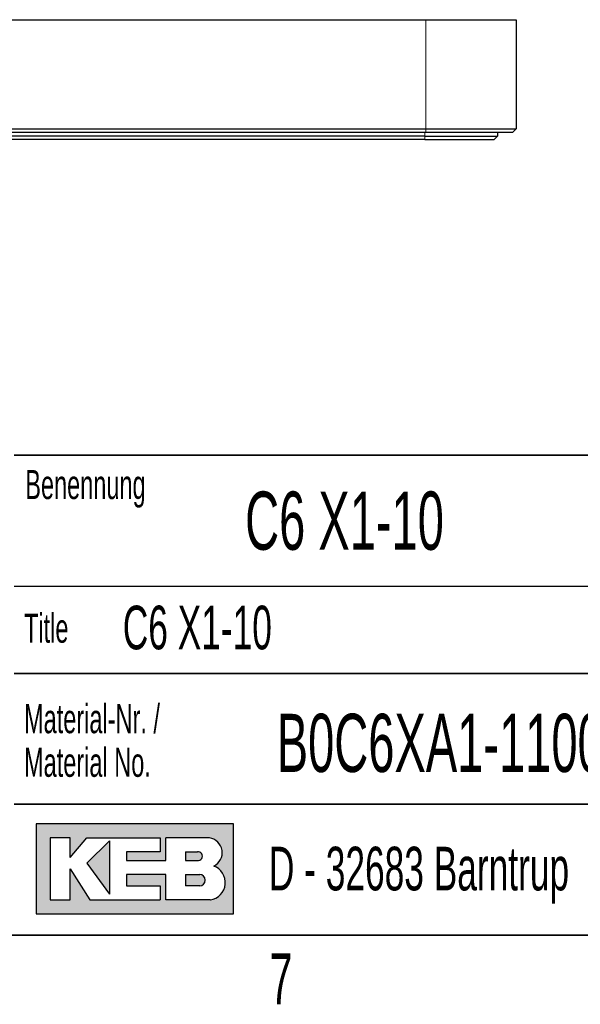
# Model space of a CAD drawing. Header units: millimetres. Extents: x 5 to 418, y 2 to 292.
# Tile 3 of 7: x 318 to 357, y 7 to 75. Entities that reach past the tile are written whole.
import ezdxf

# ---------------------------------------------------------------- set-up
doc = ezdxf.new("R2010")
doc.units = ezdxf.units.MM
doc.layers.add('SLD-0', color=7, linetype='Continuous')
doc.styles.add('SLDTEXTSTYLE0', font='TXT', dxfattribs={"width": 0.605})

msp = doc.modelspace()

# ---------------------------------------------------------------- hatches: boundary and pattern name
at = {"linetype": 'Continuous'}
h = msp.add_hatch(color=7, dxfattribs=at)
h.paths.add_polyline_path([(319.519086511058, 13.45626988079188), (333.083981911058, 13.45626988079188), (333.083981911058, 19.65736492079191), (319.519086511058, 19.65736492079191)], flags=0)
edge = h.paths.add_edge_path(flags=0)
edge.add_arc((331.3188604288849, 15.61738520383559), 1.20464082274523, -81.72003226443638, 70.1709600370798, ccw=False)
edge.add_line((331.4923410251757, 14.42530131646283), (331.480008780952, 14.42519098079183))
edge.add_line((331.480008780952, 14.42519098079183), (328.4331606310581, 14.42519098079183))
edge.add_line((328.4331606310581, 14.42519098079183), (328.4331606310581, 16.16924896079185))
edge.add_line((328.4331606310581, 16.16924896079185), (325.7201815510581, 16.16924896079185))
edge.add_line((325.7201815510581, 16.16924896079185), (325.7201815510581, 15.39411208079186))
edge.add_line((325.7201815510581, 15.39411208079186), (328.0455921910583, 15.39411208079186))
edge.add_line((328.0455921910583, 15.39411208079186), (328.0455921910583, 14.42519098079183))
edge.add_line((328.0455921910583, 14.42519098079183), (323.2009866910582, 14.42519098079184))
edge.add_line((323.2009866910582, 14.42519098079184), (321.8444971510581, 16.55681740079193))
edge.add_line((321.8444971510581, 16.55681740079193), (321.8444971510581, 14.42519098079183))
edge.add_line((321.8444971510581, 14.42519098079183), (320.4880076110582, 14.42519098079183))
edge.add_line((320.4880076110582, 14.42519098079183), (320.4880076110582, 18.68844382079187))
edge.add_line((320.4880076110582, 18.68844382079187), (321.8444971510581, 18.68844382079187))
edge.add_line((321.8444971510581, 18.68844382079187), (321.8444971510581, 17.33195428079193))
edge.add_line((321.8444971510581, 17.33195428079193), (323.0072024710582, 18.68844382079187))
edge.add_line((323.0072024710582, 18.68844382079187), (328.0455921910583, 18.68844382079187))
edge.add_line((328.0455921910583, 18.68844382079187), (328.0455921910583, 17.71952272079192))
edge.add_line((328.0455921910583, 17.71952272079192), (325.7201815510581, 17.71952272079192))
edge.add_line((325.7201815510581, 17.71952272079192), (325.7201815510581, 17.13817006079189))
edge.add_line((325.7201815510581, 17.13817006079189), (328.4331606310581, 17.13817006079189))
edge.add_line((328.4331606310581, 17.13817006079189), (328.4331606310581, 18.68844382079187))
edge.add_line((328.4331606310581, 18.68844382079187), (331.4242487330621, 18.68844382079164))
edge.add_line((331.4242487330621, 18.68844382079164), (331.4256482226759, 18.68844382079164))
edge.add_line((331.4256482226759, 18.68844382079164), (331.4259454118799, 18.68845828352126))
edge.add_arc((331.2860949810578, 17.67430640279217), 1.023749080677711, -64.45894120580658, 82.14849338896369, ccw=False)
msp.add_hatch(color=7, dxfattribs=at).paths.add_polyline_path([(324.5574762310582, 14.81275942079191), (324.557476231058, 18.49465960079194), (323.0072024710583, 16.94438584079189)], flags=0)
h = msp.add_hatch(color=7, dxfattribs=at)
edge = h.paths.add_edge_path(flags=0)
edge.add_line((329.7896501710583, 17.13817006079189), (330.6013652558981, 17.13817006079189))
edge.add_arc((330.6568434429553, 17.42884639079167), 0.2959232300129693, 259.1945394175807, 460.8054605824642)
edge.add_line((330.6013652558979, 17.71952272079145), (329.7896501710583, 17.71952272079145))
edge.add_line((329.7896501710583, 17.71952272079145), (329.7896501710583, 17.13817006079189))
h = msp.add_hatch(color=7, dxfattribs=at)
edge = h.paths.add_edge_path(flags=0)
edge.add_line((329.7896501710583, 15.39411208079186), (330.7588584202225, 15.39411208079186))
edge.add_arc((330.7588584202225, 15.78168052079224), 0.3875684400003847, 270.0000000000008, 450.0000000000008)
edge.add_line((330.7588584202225, 16.16924896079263), (330.7386620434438, 16.16924896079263))
edge.add_line((330.7386620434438, 16.16924896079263), (329.7896501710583, 16.16924896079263))
edge.add_line((329.7896501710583, 16.16924896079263), (329.7896501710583, 15.39411208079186))

# ---------------------------------------------------------------- linework, layer by layer
at = {"color": 7, "linetype": 'Continuous', "lineweight": 25}
for p, q in [((226.4685652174, 74.9574845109), (346.3185652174, 74.9574845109)), ((346.3185652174, 74.9574845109), (352.5185652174, 74.9574845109)), ((352.5185652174, 74.9574845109), (352.5185652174, 67.4574845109)), ((226.4685652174, 67.4574845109), (346.3185652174, 67.4574845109)), ((346.3185652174, 67.2074845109), (226.4685652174, 67.2074845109)), ((346.3185652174, 67.4574845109), (352.5185652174, 67.4574845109)), ((352.2685652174, 67.2074845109), (346.3185652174, 67.2074845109)), ((351.2485652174, 67.2074845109), (351.2485652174, 66.9574845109)), ((352.5185652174, 67.4574845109), (352.2685652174, 67.2074845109)), ((346.2485652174, 66.9574845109), (226.5485652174, 66.9574845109)), ((346.2485652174, 66.7074845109), (226.5485652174, 66.7074845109)), ((350.9985652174, 66.7074845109), (351.2485652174, 66.9574845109))]:
    msp.add_line(p, q, dxfattribs=at)
at = {"color": 7, "linetype": 'Continuous', "lineweight": 18}
for p, q in [((346.3185652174, 74.9574845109), (346.3185652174, 67.4574845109)), ((346.2485652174, 67.2074845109), (346.2485652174, 66.9574845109)), ((346.3185652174, 67.4574845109), (346.3185652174, 67.2074845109)), ((346.2485652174, 66.9574845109), (346.2485652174, 66.7074845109))]:
    msp.add_line(p, q, dxfattribs=at)
at = {"color": 7, "linetype": 'Continuous', "lineweight": 25}
for points in [[(346.2485652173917, 66.95748451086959), (346.9030636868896, 66.95748451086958), (347.5573046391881, 66.95748451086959), (348.7666601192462, 66.95748451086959), (349.3212988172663, 66.95748451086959), (350.2468994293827, 66.95748451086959), (350.617497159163, 66.95748451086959), (351.1184286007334, 66.95748451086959), (351.2485652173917, 66.95748451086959), (351.2485652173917, 66.95748451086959)], [(346.2485652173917, 66.70748451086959), (346.8693404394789, 66.70748451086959), (347.4919437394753, 66.70748451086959), (348.6406793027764, 66.7074845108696), (349.1676709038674, 66.70748451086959), (350.0469739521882, 66.70748451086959), (350.3990529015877, 66.70748451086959), (350.8749330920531, 66.70748451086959), (350.9985652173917, 66.70748451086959), (350.9985652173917, 66.70748451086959)]]:
    msp.add_open_spline(points, degree=3, knots=[0, 0, 0, 0, 0.25, 0.25, 0.5, 0.5, 0.75, 0.75, 1, 1, 1, 1], dxfattribs=at)
at = {"layer": 'SLD-0', "lineweight": 35}
for p, q in [((318, 45), (408, 45)), ((408, 30), (318, 30)), ((318, 21), (390, 21)), ((26, 12), (408, 12)), ((408, 12), (318, 12))]:
    msp.add_line(p, q, dxfattribs=at)
at = {"layer": 'SLD-0'}
for p, q in [((318, 36), (408, 36)), ((331.4242487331, 18.6884438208), (331.4256482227, 18.6884438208)), ((331.4256482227, 18.6884438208), (331.4259454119, 18.6884582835)), ((331.480008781, 14.4251909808), (331.4923410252, 14.4253013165))]:
    msp.add_line(p, q, dxfattribs=at)
at = {"layer": 'SLD-0', "linetype": 'Continuous'}
for p, q in [((333.0839819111, 19.6573649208), (319.5190865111, 19.6573649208)), ((319.5190865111, 19.6573649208), (319.5190865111, 13.4562698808)), ((333.0839819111, 13.4562698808), (333.0839819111, 19.6573649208)), ((321.8444971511, 18.6884438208), (320.4880076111, 18.6884438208)), ((320.4880076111, 18.6884438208), (320.4880076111, 14.4251909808)), ((321.8444971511, 17.3319542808), (323.0072024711, 18.6884438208)), ((321.8444971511, 17.3319542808), (321.8444971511, 18.6884438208)), ((323.0072024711, 18.6884438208), (328.0455921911, 18.6884438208)), ((324.5574762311, 18.4946596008), (323.0072024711, 16.9443858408)), ((324.5574762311, 18.4946596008), (324.5574762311, 14.8127594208)), ((328.0455921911, 18.6884438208), (328.0455921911, 17.7195227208)), ((331.4242487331, 18.6884438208), (328.4331606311, 18.6884438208)), ((328.4331606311, 17.1381700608), (328.4331606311, 18.6884438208)), ((331.4242487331, 18.6884438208), (331.4256482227, 18.6884438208)), ((331.4256482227, 18.6884438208), (331.4259454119, 18.6884582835)), ((325.7201815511, 17.7195227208), (325.7201815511, 17.1381700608)), ((328.0455921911, 17.7195227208), (325.7201815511, 17.7195227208)), ((329.7896501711, 17.7195227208), (330.6013652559, 17.7195227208)), ((329.7896501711, 17.7195227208), (329.7896501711, 17.1381700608)), ((323.0072024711, 16.9443858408), (324.5574762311, 14.8127594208)), ((325.7201815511, 17.1381700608), (328.4331606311, 17.1381700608)), ((329.7896501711, 17.1381700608), (330.6013652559, 17.1381700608)), ((321.8444971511, 14.4251909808), (321.8444971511, 16.5568174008)), ((321.8444971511, 16.5568174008), (323.2009866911, 14.4251909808)), ((325.7201815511, 16.1692489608), (325.7201815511, 15.3941120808)), ((328.4331606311, 16.1692489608), (325.7201815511, 16.1692489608)), ((328.4331606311, 14.4251909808), (328.4331606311, 16.1692489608)), ((329.7896501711, 16.1692489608), (330.7588584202, 16.1692489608)), ((329.7896501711, 16.1692489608), (329.7896501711, 15.3941120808)), ((330.7386620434, 16.1692489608), (330.7588584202, 16.1692489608)), ((325.7201815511, 15.3941120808), (328.0455921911, 15.3941120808)), ((328.0455921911, 15.3941120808), (328.0455921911, 14.4251909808)), ((330.7588584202, 15.3941120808), (329.7896501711, 15.3941120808)), ((320.4880076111, 14.4251909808), (321.8444971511, 14.4251909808)), ((323.2009866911, 14.4251909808), (328.0455921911, 14.4251909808)), ((331.480008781, 14.4251909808), (328.4331606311, 14.4251909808)), ((331.480008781, 14.4251909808), (331.4923410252, 14.4253013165)), ((319.5190865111, 13.4562698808), (333.0839819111, 13.4562698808))]:
    msp.add_line(p, q, dxfattribs=at)
for centre, radius, start, end in [((331.2860949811, 17.6743064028), 1.023749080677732, 295.5410587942, 82.148493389), ((330.656843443, 17.4288463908), 0.2959232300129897, 259.1945394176, 100.8054605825), ((331.3188604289, 15.6173852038), 1.204640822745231, 278.2799677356, 70.1709600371), ((330.7588584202, 15.7816805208), 0.3875684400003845, 270, 90)]:
    msp.add_arc(centre, radius, start, end, dxfattribs=at)

# ---------------------------------------------------------------- texts
at = {"layer": 'SLD-0', "style": 'SLDTEXTSTYLE0'}
for s, insert, char_height, attachment_point in [('Benennung', (318.7636716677, 43.9908879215), 2, 1), ('C6 X1-10', (333.8826865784, 42.5045192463), 4, 1), ('C6 X1-10', (325.4718701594, 34.6564983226), 3, 1), ('Title', (318.6797653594, 34.1107265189), 2, 1), ('Material-Nr. /', (318.6797653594, 27.8878268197), 2, 1), ('B0C6XA1-1100', (336.0565356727, 27.2215604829), 4, 1), ('Material No.', (318.6797653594, 24.8878267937), 2, 1), ('D - 32683 Barntrup', (335.5202035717, 18.0786992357), 3, 1), ('7', (336.3527123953, 10.7429955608), 3.5, 2)]:
    msp.add_mtext(s, dxfattribs=dict(at, insert=insert, char_height=char_height, attachment_point=attachment_point))

doc.saveas('drawing.dxf')
